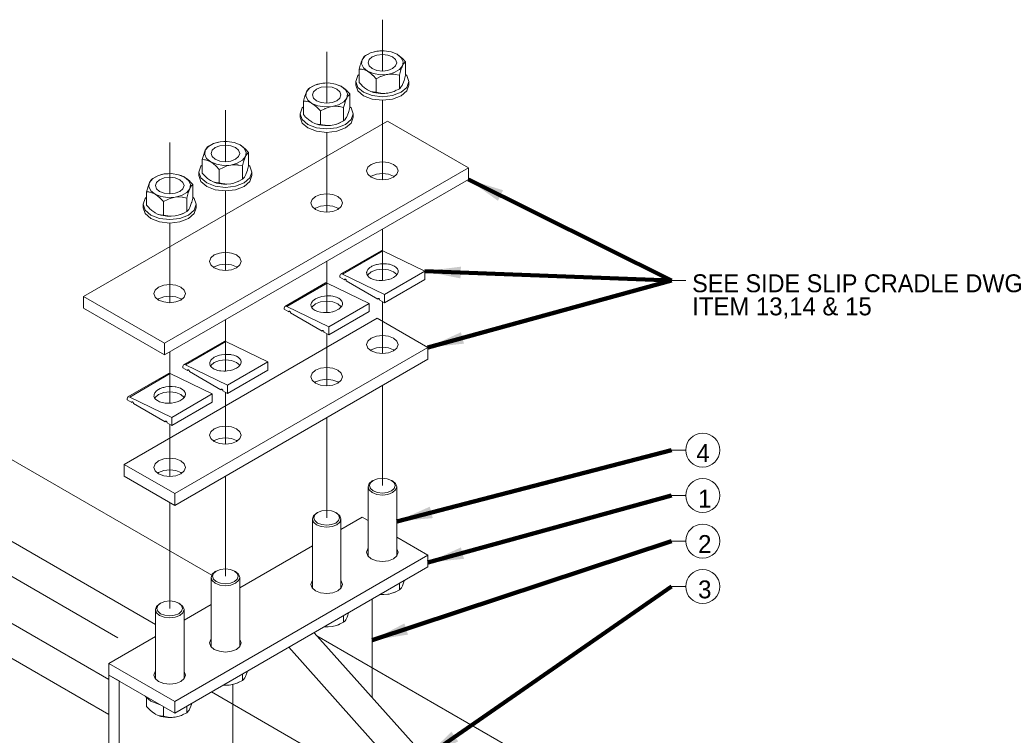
# Model space of a CAD drawing. Header units: millimetres. Extents: x -1413 to 6997, y -739331 to -733391.
# Tile 9 of 47: x 3378 to 4065, y -735399 to -734899. Entities that reach past the tile are written whole.
import ezdxf

# ---------------------------------------------------------------- set-up
doc = ezdxf.new("R2010")
doc.units = ezdxf.units.MM
doc.header["$MEASUREMENT"] = 0
doc.linetypes.add('DGN Style 4', pattern=[476.125756, 237.914182, -118.957091, 0.297393, -118.957091])
doc.linetypes.add('DGN Style 5', pattern=[208.174909, 89.217818, -118.957091])
doc.layers.add('ENG STEEL', color=5, linetype='Continuous', lineweight=0)
doc.layers.add('Side Slip Cradle Stbd', color=7, linetype='Continuous', lineweight=0)
doc.styles.add('Style-ENGINEERING', font='ENGINEERING.shx')
doc.styles.add('Style-ENGINEERING_0', font='ENGINEERING.shx')
doc.dimstyles.new('MetricMM', dxfattribs={"dimtxt": 3, "dimasz": 3, "dimexe": 1.5, "dimexo": 1.5, "dimgap": 1.5, "dimtad": 1, "dimdec": 0, "dimzin": 7, "dimtxsty": 'Style-ENGINEERING_0', "dimcen": 0.09, "dimclrd": 1, "dimclre": 1, "dimclrt": 7, "dimadec": 0, "dimazin": 3, "dimtfac": 1, "dimtdec": 0, "dimtofl": 0, "dimtmove": 0, "dimatfit": 3, "dimfxl": 1, "dimtzin": 7, "dimlwd": -1, "dimlwe": 0, "dimarcsym": 0})

# ---------------------------------------------------------------- blocks, each defined once
blk = doc.blocks.new('*U59')
at = {"color": 1, "linetype": 'DGN Style 4', "lineweight": 0}
for p, q in [((839.16, 1426.05), (839.16, 1461.91)), ((800.27, 1403.59), (800.27, 1439.46)), ((839.16, 1350.07), (839.16, 1405.63)), ((729.56, 1362.77), (729.56, 1398.63)), ((800.27, 1327.62), (800.27, 1383.17)), ((690.67, 1340.31), (690.67, 1376.18)), ((729.56, 1286.8), (729.56, 1342.35)), ((690.67, 1264.34), (690.67, 1319.89)), ((839.16, 1279.86), (839.16, 1315.6)), ((800.27, 1257.4), (800.27, 1293.15)), ((839.16, 1228.75), (839.16, 1265.08)), ((729.56, 1216.6), (729.56, 1252.32)), ((800.27, 1206.3), (800.27, 1242.63)), ((690.67, 1194.15), (690.67, 1229.87)), ((839.16, 1136.6), (839.16, 1206.53)), ((729.56, 1165.48), (729.56, 1201.8)), ((519.09, 1190.14), (720.1, 1074.09)), ((800.27, 1114.15), (800.27, 1184.07)), ((690.67, 1143.02), (690.67, 1179.35)), ((448.38, 1149.32), (666.8, 1023.21)), ((729.56, 1073.33), (729.56, 1143.25)), ((519.09, 1132.99), (680.67, 1039.7)), ((690.67, 1050.87), (690.67, 1124.88)), ((448.38, 1092.16), (648.24, 976.77)), ((519.09, 1075.83), (648.24, 1001.27)), ((793.33, 1031.81), (991.3, 917.51)), ((719.83, 992.59), (909.36, 883.17))]:
    blk.add_line(p, q, dxfattribs=at)
at = {"color": 7, "linetype": 'Continuous', "lineweight": 0}
for p, q in [((1041, 1279.86), (1051, 1279.86)), ((1041, 1161.41), (1051, 1161.41)), ((1041, 1129.66), (1051, 1129.66)), ((1041, 1097.91), (1051, 1097.91)), ((1041, 1066.15), (1051, 1066.15)), ((773.75, 1023.72), (791.43, 1033.93)), ((791.43, 1033.93), (876.64, 938.85)), ((858.96, 928.65), (773.75, 1023.72)), ((734.86, 997.82), (734.86, 880.83))]:
    blk.add_line(p, q, dxfattribs=at)
for centre in [(1062.85, 1161.41), (1062.85, 1129.66), (1062.85, 1097.91), (1062.85, 1066.15)]:
    blk.add_circle(centre, 11.85, dxfattribs=at)
at = {"layer": 'ENG STEEL', "color": 252, "linetype": 'Continuous', "lineweight": 0}
for p, q in [((827.3, 1436.83), (829.47, 1437.89)), ((835.4, 1439.92), (830.86, 1438.7)), ((835.4, 1439.92), (832.66, 1439.27)), ((835.4, 1439.92), (840.39, 1440.17)), ((845.32, 1439.41), (840.39, 1440.17)), ((825.13, 1433.99), (824.4, 1432.18)), ((825.13, 1433.99), (824.69, 1431.11)), ((825.13, 1433.99), (827.25, 1436.61)), ((826.5, 1436.15), (827.3, 1436.83)), ((853.18, 1429.65), (853.62, 1432.53)), ((853.18, 1429.65), (853.92, 1431.01)), ((853.26, 1434.73), (855.35, 1432.49)), ((855.35, 1432.49), (855.35, 1423.09)), ((822.96, 1427.48), (822.96, 1418.08)), ((824.49, 1427.39), (822.96, 1427.48)), ((842.92, 1423.72), (837.92, 1423.47)), ((842.92, 1423.72), (847.46, 1424.94)), ((845.66, 1423.92), (842.92, 1423.72)), ((848.4, 1429.61), (846.23, 1427.74)), ((852.91, 1429.03), (853.18, 1429.65)), ((856.25, 1422.84), (855.35, 1423.62)), ((796.51, 1417.46), (791.96, 1416.24)), ((796.51, 1417.46), (793.77, 1416.81)), ((796.51, 1417.46), (801.5, 1417.72)), ((806.43, 1416.96), (801.5, 1417.72)), ((832.61, 1422.98), (832.73, 1422.87)), ((834.82, 1420.64), (832.73, 1422.87)), ((834.82, 1420.64), (837.84, 1422.17)), ((834.82, 1420.64), (834.82, 1411.24)), ((851.01, 1413.75), (851.01, 1423.14)), ((854.55, 1420.36), (855.35, 1423.09)), ((786.24, 1411.54), (785.51, 1409.73)), ((786.24, 1411.54), (785.8, 1408.65)), ((786.24, 1411.54), (788.36, 1414.16)), ((787.6, 1413.7), (788.41, 1414.38)), ((788.41, 1414.38), (790.58, 1415.44)), ((814.29, 1407.2), (814.73, 1410.08)), ((814.37, 1412.28), (816.46, 1410.04)), ((816.46, 1410.04), (816.46, 1400.64)), ((828.69, 1412.95), (828.89, 1412.83)), ((828.89, 1412.83), (828.9, 1412.83)), ((828.9, 1412.83), (828.89, 1412.83)), ((832.73, 1411.41), (834.82, 1411.24)), ((832.99, 1411.17), (833, 1411.17)), ((838.03, 1410.6), (840.85, 1410.47)), ((847.46, 1411.88), (845.66, 1411.31)), ((847.46, 1411.88), (848.85, 1412.68)), ((848.03, 1412.28), (851.01, 1413.75)), ((848.03, 1412.28), (848.03, 1412.28)), ((851.01, 1413.75), (851.82, 1414.42)), ((784.07, 1405.03), (784.07, 1395.63)), ((785.6, 1404.94), (784.07, 1405.03)), ((809.51, 1407.16), (807.34, 1405.28)), ((814.02, 1406.58), (814.29, 1407.2)), ((814.29, 1407.2), (815.03, 1408.55)), ((846.24, 1406.44), (852.24, 1408.75)), ((793.72, 1400.53), (793.84, 1400.42)), ((795.93, 1398.18), (793.84, 1400.42)), ((795.93, 1398.18), (798.95, 1399.72)), ((795.93, 1398.18), (795.93, 1388.79)), ((804.03, 1401.27), (799.03, 1401.01)), ((804.03, 1401.27), (808.57, 1402.49)), ((806.76, 1401.47), (804.03, 1401.27)), ((812.12, 1391.29), (812.12, 1400.69)), ((815.66, 1397.91), (816.46, 1400.64)), ((817.36, 1400.39), (816.46, 1401.17)), ((789.8, 1390.5), (790, 1390.37)), ((790, 1390.37), (790, 1390.37)), ((790, 1390.37), (790, 1390.37)), ((793.84, 1388.96), (795.93, 1388.79)), ((808.57, 1389.43), (806.76, 1388.85)), ((808.57, 1389.43), (809.96, 1390.23)), ((809.14, 1389.82), (812.12, 1391.29)), ((809.14, 1389.82), (809.14, 1389.82)), ((812.12, 1391.29), (812.93, 1391.97)), ((794.1, 1388.71), (794.1, 1388.71)), ((799.14, 1388.15), (801.96, 1388.01)), ((807.35, 1383.98), (813.35, 1386.3)), ((721.25, 1375.42), (725.8, 1376.64)), ((725.8, 1376.64), (730.79, 1376.89)), ((725.8, 1376.64), (728.54, 1376.84)), ((715.09, 1367.83), (715.53, 1370.71)), ((715.53, 1370.71), (717.65, 1373.33)), ((715.53, 1370.71), (716.27, 1372.07)), ((720.37, 1374.91), (717.7, 1373.55)), ((743.54, 1371.56), (743.66, 1371.45)), ((743.58, 1366.37), (744.02, 1369.25)), ((743.66, 1371.45), (745.75, 1369.21)), ((745.75, 1369.21), (744.94, 1368.54)), ((745.75, 1369.21), (745.75, 1359.82)), ((714.17, 1367.01), (713.36, 1364.2)), ((713.36, 1364.2), (713.36, 1354.81)), ((714.89, 1364.11), (713.36, 1364.2)), ((714.22, 1367.19), (714.17, 1367.01)), ((715.56, 1363.96), (714.89, 1364.11)), ((716.41, 1364.98), (715.09, 1367.83)), ((733.38, 1363.21), (736.63, 1364.46)), ((743.58, 1366.37), (741.47, 1363.75)), ((742.85, 1364.57), (743.58, 1366.37)), ((686.91, 1354.18), (691.9, 1354.44)), ((714.89, 1353.13), (713.36, 1354.81)), ((723.13, 1359.6), (725.22, 1357.36)), ((725.22, 1357.36), (725.22, 1347.96)), ((733.31, 1360.44), (728.32, 1360.19)), ((733.31, 1360.44), (730.58, 1359.8)), ((734.33, 1360.57), (733.31, 1360.44)), ((741.41, 1350.47), (741.41, 1359.86)), ((744.89, 1356.82), (744.14, 1354.63)), ((676.2, 1345.37), (676.64, 1348.26)), ((676.64, 1348.26), (678.76, 1350.88)), ((676.64, 1348.26), (677.38, 1349.61)), ((681.48, 1352.45), (678.81, 1351.1)), ((682.36, 1352.96), (686.91, 1354.18)), ((686.91, 1354.18), (689.65, 1354.38)), ((704.65, 1349.11), (704.77, 1349)), ((704.77, 1349), (706.86, 1346.76)), ((722.48, 1345.61), (716.48, 1347.92)), ((721.08, 1348.7), (719.29, 1349.55)), ((719.29, 1349.55), (719.29, 1349.55)), ((728.21, 1347.42), (725.22, 1347.96)), ((738.75, 1349.11), (737.86, 1348.6)), ((741.41, 1350.47), (738.39, 1348.93)), ((738.4, 1348.93), (738.39, 1348.93)), ((742.21, 1351.18), (741.41, 1350.47)), ((742.21, 1351.18), (742.21, 1351.18)), ((746.65, 1348.94), (742.64, 1345.47)), ((675.28, 1344.56), (674.47, 1341.75)), ((674.47, 1341.75), (674.47, 1332.35)), ((676, 1341.66), (674.47, 1341.75)), ((675.33, 1344.74), (675.28, 1344.56)), ((676.67, 1341.5), (676, 1341.66)), ((677.52, 1342.53), (676.2, 1345.37)), ((694.49, 1340.75), (697.74, 1342)), ((704.69, 1343.92), (702.58, 1341.29)), ((703.96, 1342.11), (704.69, 1343.92)), ((704.69, 1343.92), (705.13, 1346.8)), ((706.86, 1346.76), (706.05, 1346.08)), ((706.86, 1346.76), (706.86, 1337.36)), ((728.33, 1347.13), (728.32, 1347.12)), ((733.31, 1347.38), (733.31, 1347.38)), ((684.24, 1337.14), (686.33, 1334.9)), ((686.33, 1334.9), (686.33, 1325.51)), ((694.42, 1337.99), (689.43, 1337.74)), ((694.42, 1337.99), (691.68, 1337.34)), ((695.44, 1338.12), (694.42, 1337.99)), ((702.52, 1328.01), (702.52, 1337.41)), ((706, 1334.37), (705.24, 1332.17)), ((676, 1330.68), (674.47, 1332.35)), ((682.19, 1326.24), (680.4, 1327.1)), ((680.4, 1327.1), (680.4, 1327.1)), ((702.52, 1328.01), (699.5, 1326.48)), ((703.32, 1328.73), (702.52, 1328.01)), ((703.32, 1328.73), (703.32, 1328.73)), ((683.59, 1323.16), (677.58, 1325.47)), ((689.31, 1324.96), (686.33, 1325.51)), ((689.44, 1324.67), (689.43, 1324.67)), ((694.42, 1324.93), (694.42, 1324.93)), ((699.86, 1326.66), (698.97, 1326.15)), ((698.97, 1326.15), (698.97, 1326.15)), ((699.51, 1326.48), (699.5, 1326.48)), ((707.76, 1326.49), (703.75, 1323.02)), ((847.47, 1134.62), (845.52, 1132.93)), ((849.16, 1135.79), (848.4, 1133.58)), ((808.58, 1112.16), (806.63, 1110.48)), ((810.27, 1113.33), (809.51, 1111.12)), ((723.19, 1077), (726.11, 1078.13)), ((739.56, 1072.51), (738.8, 1070.3)), ((851.01, 1063.82), (851.01, 1068.33)), ((854.55, 1070.37), (854.54, 1070.37)), ((842.92, 1060.74), (840.18, 1060.54)), ((844.98, 1061.19), (847.8, 1062.19)), ((848, 1062.29), (847.8, 1062.19)), ((851.81, 1064.54), (851.01, 1063.82)), ((694.11, 1055.67), (697.03, 1054.55)), ((700.67, 1050.06), (699.91, 1047.85)), ((812.12, 1041.37), (812.12, 1045.88)), ((815.65, 1047.91), (815.6, 1047.73)), ((815.65, 1047.91), (815.65, 1047.92)), ((804.03, 1038.28), (801.29, 1038.08)), ((806.09, 1038.73), (808.91, 1039.74)), ((809.11, 1039.84), (808.91, 1039.74)), ((814.29, 1044.21), (813.56, 1042.85)), ((741.41, 1005.05), (741.41, 1000.55)), ((728.24, 997.44), (728.23, 997.44)), ((741.41, 1000.55), (738.42, 999.08)), ((738.43, 999.08), (738.42, 999.08)), ((743.58, 1003.39), (743.31, 1002.83)), ((674.47, 988.85), (674.47, 982.43)), ((676.56, 980.19), (674.47, 982.43)), ((680.4, 977.18), (680.4, 977.18)), ((686.33, 982.34), (686.33, 975.59)), ((702.52, 978.09), (699.53, 976.62)), ((699.54, 976.62), (699.53, 976.62)), ((702.52, 982.6), (702.52, 978.09)), ((704.69, 980.93), (704.42, 980.38)), ((684.13, 975.83), (682.55, 976.19)), ((684.5, 975.51), (684.5, 975.51)), ((684.8, 975.68), (686.33, 975.59)), ((689.34, 974.99), (686.33, 975.59))]:
    blk.add_line(p, q, dxfattribs=at)
at = {"layer": 'ENG STEEL', "color": 252, "linetype": 'Continuous', "lineweight": 0, "flags": 128}
for points in [[(832.66, 1439.27), (830.86, 1438.7), (827.25, 1436.61), (826.5, 1436.15)], [(849.16, 1431.82), (848.4, 1434.03), (846.23, 1435.9), (842.99, 1437.15), (839.16, 1437.59), (835.33, 1437.15), (832.09, 1435.9), (829.92, 1434.03), (829.16, 1431.82)], [(840.39, 1440.17), (837.47, 1440.11), (836.42, 1440.04), (835.4, 1439.92)], [(853.26, 1434.73), (853.14, 1434.84), (851.22, 1436.53), (849.43, 1437.75), (849.22, 1437.86), (847.28, 1438.73), (845.32, 1439.41)], [(845.32, 1439.41), (849.43, 1437.75), (852.3, 1435.38), (853.62, 1432.53)], [(822.96, 1427.48), (823.77, 1430.21), (824.01, 1431.04), (824.4, 1432.18)], [(824.49, 1427.39), (825.16, 1427.24), (826.61, 1426.92), (828.69, 1426.01), (828.89, 1425.89), (826.01, 1428.26), (824.69, 1431.11)], [(826.5, 1436.16), (826.5, 1436.15), (826.44, 1436.11), (825.69, 1435.05), (825.41, 1434.54), (825.13, 1433.99)], [(829.16, 1431.82), (829.16, 1431.82), (829.92, 1429.61), (832.09, 1427.74), (835.33, 1426.49), (839.16, 1426.05), (842.99, 1426.49), (846.23, 1427.74)], [(848.4, 1429.61), (849.16, 1431.82), (849.16, 1431.82)], [(855.35, 1432.49), (854.55, 1431.77), (854.31, 1431.56), (853.92, 1431.01)], [(822.96, 1423.62), (822.07, 1422.84), (820.66, 1418.76), (820.66, 1416.31), (822.07, 1412.22), (826.08, 1408.75), (832.08, 1406.44), (839.16, 1405.63), (846.24, 1406.44)], [(832.61, 1422.98), (831, 1424.43), (828.89, 1425.89), (833, 1424.23), (837.92, 1423.47)], [(842.92, 1423.72), (841.9, 1423.53), (840.85, 1423.27), (838.03, 1422.27), (837.84, 1422.17)], [(852.91, 1429.03), (852.63, 1428.33), (851.87, 1426.13), (851.82, 1425.95), (851.01, 1423.14), (848.03, 1423.69), (847.13, 1423.85), (845.66, 1423.92)], [(853.18, 1429.65), (851.07, 1427.03), (847.46, 1424.94)], [(793.77, 1416.81), (791.96, 1416.24), (788.36, 1414.16), (787.6, 1413.7)], [(801.5, 1417.72), (798.58, 1417.65), (797.53, 1417.59), (796.51, 1417.46)], [(814.37, 1412.28), (814.25, 1412.38), (812.32, 1414.08), (810.53, 1415.29), (810.33, 1415.41), (808.39, 1416.28), (806.43, 1416.96)], [(806.43, 1416.96), (810.53, 1415.29), (813.41, 1412.92), (814.73, 1410.08)], [(820.66, 1418.76), (822.07, 1414.67), (826.08, 1411.2), (832.08, 1408.89), (839.16, 1408.07), (846.24, 1408.89), (852.24, 1411.2), (856.25, 1414.67), (857.66, 1418.76)], [(828.69, 1412.95), (826.61, 1414.44), (825.16, 1415.79), (824.49, 1416.41), (822.96, 1418.08)], [(854.55, 1420.36), (854.31, 1419.54), (853.92, 1418.39), (853.18, 1416.59), (852.91, 1416.03), (852.63, 1415.52), (851.87, 1414.46), (851.82, 1414.42)], [(852.24, 1408.75), (856.25, 1412.22), (857.66, 1416.31), (857.66, 1418.76), (856.25, 1422.84)], [(784.07, 1405.03), (784.87, 1407.76), (785.12, 1408.58), (785.51, 1409.73)], [(787.61, 1413.7), (787.6, 1413.7), (787.55, 1413.66), (786.8, 1412.6), (786.52, 1412.09), (786.24, 1411.54)], [(810.27, 1409.37), (809.51, 1411.58), (807.34, 1413.45), (804.09, 1414.7), (800.27, 1415.14), (796.44, 1414.7), (793.2, 1413.45), (791.03, 1411.58), (790.27, 1409.37)], [(816.46, 1410.04), (815.66, 1409.32), (815.42, 1409.1), (815.03, 1408.55)], [(845.66, 1411.31), (845.66, 1411.31), (842.92, 1410.66), (841.9, 1410.53), (840.85, 1410.47), (837.92, 1410.4), (833, 1411.17), (831, 1411.86), (828.89, 1412.83)], [(832.73, 1411.41), (832.61, 1411.45), (831, 1411.86)], [(837.93, 1410.4), (837.92, 1410.4), (835.57, 1410.77), (833.64, 1411.07), (833, 1411.17), (832.99, 1411.17)], [(838.03, 1410.6), (837.84, 1410.64), (834.82, 1411.24)], [(848.03, 1412.28), (847.13, 1411.83), (845.66, 1411.31)], [(848.85, 1412.68), (847.46, 1411.88), (847.46, 1411.88)], [(785.6, 1404.94), (786.27, 1404.79), (787.72, 1404.47), (789.8, 1403.55), (790, 1403.44), (787.12, 1405.81), (785.8, 1408.65)], [(793.72, 1400.53), (792.11, 1401.98), (790, 1403.44), (794.1, 1401.78), (799.03, 1401.01)], [(790.27, 1409.37), (790.27, 1409.37), (791.03, 1407.16), (793.2, 1405.28), (796.44, 1404.03), (800.27, 1403.59), (804.09, 1404.03), (807.34, 1405.28)], [(814.02, 1406.58), (813.74, 1405.88), (812.98, 1403.68), (812.93, 1403.5), (812.12, 1400.69), (809.14, 1401.23), (808.23, 1401.4), (806.76, 1401.47)], [(814.29, 1407.2), (812.18, 1404.57), (808.57, 1402.49)], [(809.51, 1407.16), (810.27, 1409.37), (810.27, 1409.37)], [(784.07, 1401.17), (783.18, 1400.39), (781.77, 1396.3), (781.77, 1393.85), (783.18, 1389.76), (787.19, 1386.3), (793.19, 1383.98), (800.27, 1383.17), (807.35, 1383.98)], [(781.77, 1396.3), (783.18, 1392.21), (787.19, 1388.75), (793.19, 1386.43), (800.27, 1385.62), (807.35, 1386.43), (813.35, 1388.75), (817.36, 1392.21), (818.77, 1396.3)], [(804.03, 1401.27), (803.01, 1401.08), (801.96, 1400.82), (799.14, 1399.82), (798.95, 1399.72)], [(815.66, 1397.91), (815.42, 1397.08), (815.03, 1395.94), (814.29, 1394.13), (814.02, 1393.58), (813.74, 1393.07), (812.98, 1392.01), (812.93, 1391.97)], [(813.35, 1386.3), (817.36, 1389.76), (818.77, 1393.85), (818.77, 1396.3), (817.36, 1400.39)], [(789.8, 1390.5), (787.72, 1391.98), (786.27, 1393.33), (785.6, 1393.96), (784.07, 1395.63)], [(806.76, 1388.85), (806.76, 1388.85), (804.03, 1388.2), (803.01, 1388.08), (801.96, 1388.01), (799.03, 1387.95), (794.1, 1388.71), (792.11, 1389.41), (790, 1390.37)], [(793.84, 1388.96), (793.72, 1388.99), (792.11, 1389.41)], [(799.14, 1388.15), (798.95, 1388.19), (795.93, 1388.79)], [(809.14, 1389.82), (808.23, 1389.38), (806.76, 1388.85)], [(809.96, 1390.23), (808.57, 1389.43), (808.57, 1389.42)], [(799.04, 1387.95), (799.03, 1387.95), (796.68, 1388.31), (794.75, 1388.61), (794.1, 1388.71), (794.1, 1388.71)], [(725.8, 1376.64), (724.78, 1376.45), (723.73, 1376.19), (721.25, 1375.42), (717.65, 1373.33), (716.9, 1372.83), (716.9, 1372.84)], [(730.8, 1376.89), (730.79, 1376.89), (728.54, 1376.84)], [(743.54, 1371.56), (741.93, 1373.01), (739.82, 1374.47), (739.62, 1374.58), (737.54, 1375.5), (735.72, 1376.13), (730.79, 1376.89), (730.8, 1376.89)], [(735.72, 1376.13), (739.82, 1374.47), (742.7, 1372.1), (744.02, 1369.25)], [(715.53, 1370.71), (715.26, 1370.09), (714.98, 1369.39), (714.22, 1367.19)], [(716.27, 1372.07), (716.66, 1372.62), (716.9, 1372.83), (717.7, 1373.55)], [(739.56, 1368.54), (738.8, 1370.75), (736.63, 1372.62), (733.38, 1373.87), (729.56, 1374.31), (725.73, 1373.87), (722.49, 1372.62), (720.32, 1370.75), (719.56, 1368.54)], [(719.56, 1368.54), (719.56, 1368.54), (720.32, 1366.33), (722.49, 1364.46), (725.73, 1363.21), (729.56, 1362.77), (733.38, 1363.21)], [(736.63, 1364.46), (738.8, 1366.33), (739.56, 1368.54), (739.56, 1368.54)], [(744.94, 1368.54), (744.89, 1368.49), (744.14, 1367.44), (743.85, 1366.93), (743.58, 1366.37)], [(716.41, 1364.98), (719.29, 1362.61), (719.09, 1362.73), (717.14, 1363.6), (715.56, 1363.96)], [(728.32, 1360.19), (723.39, 1360.95), (719.29, 1362.61), (721.08, 1361.4), (723.01, 1359.7), (723.13, 1359.6)], [(741.47, 1363.75), (737.86, 1361.66), (733.31, 1360.44)], [(742.85, 1364.57), (742.45, 1363.42), (742.21, 1362.6), (741.41, 1359.86), (738.39, 1360.46), (738.2, 1360.5), (735.38, 1360.64), (734.33, 1360.57)], [(691.9, 1354.44), (691.9, 1354.44), (689.65, 1354.38)], [(704.65, 1349.11), (703.04, 1350.55), (700.93, 1352.01), (700.73, 1352.13), (698.65, 1353.04), (696.83, 1353.68), (691.9, 1354.44), (691.9, 1354.44)], [(713.36, 1360.34), (712.47, 1359.56), (711.06, 1355.48), (711.06, 1353.03), (712.47, 1348.94), (716.48, 1345.47), (722.48, 1343.16), (729.56, 1342.35), (736.64, 1343.16), (742.64, 1345.47)], [(711.06, 1355.48), (712.47, 1351.39), (716.48, 1347.92)], [(722.48, 1345.61), (729.56, 1344.8), (736.64, 1345.61), (742.64, 1347.92), (746.65, 1351.39), (748.06, 1355.48)], [(730.58, 1359.8), (729.11, 1359.27), (728.21, 1358.83), (725.22, 1357.36)], [(744.14, 1354.63), (743.85, 1353.93), (743.58, 1353.31), (742.85, 1351.95), (742.45, 1351.4), (742.21, 1351.18), (742.21, 1351.18)], [(745.75, 1359.82), (744.94, 1357.01), (744.89, 1356.82)], [(746.65, 1348.94), (748.06, 1353.03), (748.06, 1355.48), (746.65, 1359.56), (745.75, 1360.34)], [(676.64, 1348.26), (676.37, 1347.64), (676.09, 1346.94), (675.33, 1344.74)], [(677.38, 1349.61), (677.77, 1350.16), (678.01, 1350.38), (678.81, 1351.1)], [(686.91, 1354.18), (685.89, 1354), (684.84, 1353.74), (682.36, 1352.96), (678.76, 1350.88), (678.01, 1350.38), (678.01, 1350.38)], [(700.67, 1346.09), (699.91, 1348.3), (697.74, 1350.17), (694.49, 1351.42), (690.67, 1351.86), (686.84, 1351.42), (683.6, 1350.17), (681.43, 1348.3), (680.67, 1346.09)], [(696.83, 1353.68), (700.93, 1352.01), (703.81, 1349.65), (705.13, 1346.8)], [(719.29, 1349.55), (719.09, 1349.67), (717.14, 1351.05), (715.56, 1352.51), (714.89, 1353.13)], [(737.86, 1348.6), (735.38, 1347.83), (734.33, 1347.57), (733.31, 1347.38), (730.58, 1347.18), (728.32, 1347.12), (723.39, 1347.89), (721.08, 1348.7)], [(725.22, 1347.96), (723.13, 1348.14), (723.01, 1348.17), (721.08, 1348.7)], [(723.39, 1347.89), (723.39, 1347.89), (724.04, 1347.79), (727.63, 1347.23), (728.32, 1347.12), (728.33, 1347.13)], [(738.39, 1348.93), (738.2, 1348.83), (735.38, 1347.83)], [(737.86, 1348.6), (737.86, 1348.6), (738.31, 1348.86), (738.75, 1349.11)], [(677.52, 1342.53), (680.4, 1340.16), (680.2, 1340.28), (678.25, 1341.14), (676.67, 1341.5)], [(680.67, 1346.09), (680.67, 1346.09), (681.43, 1343.88), (683.6, 1342), (686.84, 1340.75), (690.67, 1340.31), (694.49, 1340.75)], [(702.58, 1341.29), (698.97, 1339.21), (694.42, 1337.99)], [(703.96, 1342.11), (703.56, 1340.97), (703.32, 1340.14), (702.52, 1337.41), (699.5, 1338.01), (699.31, 1338.05), (696.49, 1338.18), (695.44, 1338.12)], [(697.74, 1342), (699.91, 1343.88), (700.67, 1346.09), (700.67, 1346.09)], [(706.05, 1346.08), (706, 1346.04), (705.24, 1344.98), (704.96, 1344.47), (704.69, 1343.92)], [(730.58, 1347.18), (729.11, 1347.25), (728.21, 1347.42)], [(674.47, 1337.89), (673.57, 1337.11), (672.17, 1333.02), (672.17, 1330.57), (673.57, 1326.49), (677.58, 1323.02), (683.59, 1320.71), (690.67, 1319.89), (697.75, 1320.71), (703.75, 1323.02)], [(689.43, 1337.74), (684.5, 1338.5), (680.4, 1340.16), (682.19, 1338.95), (684.12, 1337.25), (684.24, 1337.14)], [(691.68, 1337.34), (690.22, 1336.82), (689.31, 1336.37), (686.33, 1334.9)], [(706.86, 1337.36), (706.05, 1334.55), (706, 1334.37)], [(707.76, 1326.49), (709.17, 1330.57), (709.17, 1333.02), (707.76, 1337.11), (706.86, 1337.89)], [(672.17, 1333.02), (673.57, 1328.94), (677.58, 1325.47)], [(680.4, 1327.1), (680.2, 1327.22), (678.25, 1328.59), (676.67, 1330.06), (676, 1330.68)], [(683.59, 1323.16), (690.67, 1322.34), (697.75, 1323.16), (703.75, 1325.47), (707.76, 1328.94), (709.17, 1333.02)], [(705.24, 1332.17), (704.96, 1331.47), (704.69, 1330.85), (703.96, 1329.5), (703.56, 1328.95), (703.32, 1328.73), (703.32, 1328.73)], [(698.97, 1326.15), (696.49, 1325.37), (695.44, 1325.11), (694.42, 1324.93), (691.68, 1324.73), (689.43, 1324.67), (684.5, 1325.43), (682.19, 1326.24)], [(686.33, 1325.51), (684.24, 1325.68), (684.12, 1325.71), (682.19, 1326.24)], [(689.44, 1324.67), (689.43, 1324.67), (688.74, 1324.78), (685.15, 1325.33), (684.5, 1325.43), (684.5, 1325.43)], [(691.68, 1324.73), (690.22, 1324.8), (689.31, 1324.96)], [(699.5, 1326.48), (699.31, 1326.38), (696.49, 1325.37)], [(699.86, 1326.66), (699.41, 1326.4), (698.97, 1326.15)], [(845.52, 1140.28), (842.6, 1141.4), (839.16, 1141.8), (835.71, 1141.4), (832.79, 1140.28), (832.09, 1139.87), (829.92, 1138), (829.16, 1135.79), (829.16, 1087.49)], [(829.16, 1135.79), (829.92, 1133.58), (832.09, 1131.7), (835.33, 1130.45), (839.16, 1130.01), (842.99, 1130.45), (846.23, 1131.7), (848.4, 1133.58)], [(832.79, 1140.28), (830.84, 1138.59), (830.16, 1136.6), (830.84, 1134.62), (832.79, 1132.93), (835.71, 1131.8), (839.16, 1131.41), (842.6, 1131.8), (845.52, 1132.93)], [(849.16, 1087.49), (849.16, 1135.79), (848.4, 1138), (846.23, 1139.87), (845.52, 1140.28)], [(847.47, 1134.62), (848.16, 1136.6), (847.47, 1138.59), (845.52, 1140.28)], [(806.63, 1117.82), (803.71, 1118.95), (800.27, 1119.35), (796.82, 1118.95), (793.9, 1117.82), (793.2, 1117.42), (791.03, 1115.54), (790.27, 1113.33), (790.27, 1065.04)], [(793.9, 1117.82), (791.95, 1116.14), (791.27, 1114.15), (791.95, 1112.16), (793.9, 1110.48), (796.82, 1109.35), (800.27, 1108.95), (803.71, 1109.35), (806.63, 1110.48)], [(810.27, 1065.04), (810.27, 1113.33), (809.51, 1115.54), (807.34, 1117.42), (806.63, 1117.82)], [(808.58, 1112.16), (809.27, 1114.15), (808.58, 1116.14), (806.63, 1117.82)], [(790.27, 1113.33), (791.03, 1111.12), (793.2, 1109.25), (796.44, 1108), (800.27, 1107.56), (804.09, 1108), (807.34, 1109.25), (809.51, 1111.12)], [(723.19, 1077), (722.49, 1076.59), (720.32, 1074.72), (719.56, 1072.51), (719.56, 1024.21)], [(723.19, 1077), (721.24, 1075.31), (720.56, 1073.33), (721.24, 1071.34), (723.19, 1069.65), (726.11, 1068.52), (729.56, 1068.13), (733, 1068.52), (735.92, 1069.65), (737.87, 1071.34), (738.56, 1073.33), (737.87, 1075.31), (735.92, 1077)], [(739.56, 1024.21), (739.56, 1072.51), (738.8, 1074.72), (736.63, 1076.59), (735.92, 1077), (733, 1078.13), (729.56, 1078.52), (726.11, 1078.13)], [(719.56, 1072.51), (720.32, 1070.3), (722.49, 1068.43), (725.73, 1067.17), (729.56, 1066.74), (733.38, 1067.17), (736.63, 1068.43), (738.8, 1070.3)], [(851.81, 1064.54), (851.81, 1064.54), (852.06, 1064.76), (852.45, 1065.31), (853.18, 1066.66), (853.46, 1067.28), (853.74, 1067.99), (854.49, 1070.18), (854.54, 1070.37)], [(837.53, 1060.54), (837.92, 1060.48), (837.55, 1060.56)], [(840.18, 1060.54), (837.92, 1060.48), (837.87, 1060.49)], [(837.9, 1060.76), (838.71, 1060.61), (840.18, 1060.54)], [(842.92, 1060.74), (843.93, 1060.93), (844.98, 1061.19), (847.46, 1061.96), (848.35, 1062.47)], [(848, 1062.29), (848, 1062.29), (851.01, 1063.82)], [(694.11, 1055.67), (690.67, 1056.07), (687.22, 1055.67), (684.3, 1054.55), (683.6, 1054.14), (681.43, 1052.26), (680.67, 1050.06), (680.67, 1001.76)], [(684.3, 1054.55), (682.35, 1052.86), (681.67, 1050.87), (682.35, 1048.88), (684.3, 1047.2), (687.22, 1046.07), (690.67, 1045.68), (694.11, 1046.07), (697.03, 1047.2), (698.98, 1048.88), (699.67, 1050.87), (698.98, 1052.86), (697.03, 1054.55)], [(700.67, 1001.76), (700.67, 1050.06), (699.91, 1052.26), (697.74, 1054.14), (697.03, 1054.55)], [(680.67, 1050.06), (681.43, 1047.85), (683.6, 1045.97), (686.84, 1044.72), (690.67, 1044.28), (694.49, 1044.72), (697.74, 1045.97), (699.91, 1047.85)], [(814.29, 1044.21), (814.56, 1044.83), (814.85, 1045.53), (815.6, 1047.73)], [(799.01, 1038.3), (799.82, 1038.16), (801.29, 1038.08)], [(804.03, 1038.28), (805.04, 1038.47), (806.09, 1038.73), (808.57, 1039.5), (809.46, 1040.02)], [(809.11, 1039.84), (809.11, 1039.84), (812.12, 1041.37), (812.92, 1042.09), (813.16, 1042.3), (813.56, 1042.85)], [(798.64, 1038.09), (799.03, 1038.03), (798.66, 1038.1)], [(801.29, 1038.08), (799.03, 1038.03), (798.98, 1038.04)], [(743.58, 1003.39), (744.32, 1005.19), (744.71, 1006.34), (744.93, 1007.08)], [(727.93, 997.27), (728.32, 997.2), (728.28, 997.21)], [(727.95, 997.28), (728.32, 997.2), (731.25, 997.27), (732.3, 997.33), (733.31, 997.46), (736.05, 998.11), (736.05, 998.11)], [(728.24, 997.44), (728.43, 997.4), (731.25, 997.27)], [(736.05, 998.11), (737.86, 998.68), (739.25, 999.48)], [(736.05, 998.11), (737.52, 998.63), (738.42, 999.08)], [(741.41, 1000.55), (742.22, 1001.22), (742.22, 1001.22)], [(742.22, 1001.22), (742.22, 1001.22), (742.27, 1001.27), (743.03, 1002.32), (743.31, 1002.83)], [(673.54, 989.72), (673.57, 989.63), (677.58, 986.16), (683.59, 983.85), (683.75, 983.83)], [(704.69, 980.93), (705.42, 982.74), (705.82, 983.89), (706.04, 984.63)], [(676.56, 980.19), (676.68, 980.09), (678.61, 978.39), (680.4, 977.18), (680.6, 977.06), (682.55, 976.19), (684.5, 975.51), (689.43, 974.75), (689.39, 974.76)], [(697.16, 975.65), (698.97, 976.23), (700.36, 977.03)], [(697.16, 975.65), (698.63, 976.18), (699.53, 976.62)], [(702.52, 978.09), (703.33, 978.77), (703.33, 978.77)], [(703.33, 978.77), (703.33, 978.77), (703.38, 978.81), (704.14, 979.87), (704.42, 980.38)], [(684.14, 975.83), (684.13, 975.83), (684.8, 975.68), (689.43, 974.75), (692.36, 974.81), (693.41, 974.88), (694.42, 975.01), (697.16, 975.65), (697.16, 975.65)], [(689.34, 974.99), (689.54, 974.95), (692.36, 974.81)]]:
    blk.add_lwpolyline(points, dxfattribs=at)
at = {"layer": 'Side Slip Cradle Stbd', "color": 3, "linetype": 'Continuous', "lineweight": 0}
for p, q in [((842.69, 1391.13), (630.56, 1268.65)), ((899.26, 1358.47), (842.69, 1391.13)), ((834.95, 1362.29), (839.16, 1362.78)), ((687.13, 1235.99), (899.26, 1358.47)), ((899.26, 1350.3), (899.26, 1358.47)), ((899.26, 1350.3), (687.13, 1227.83)), ((810.43, 1336.4), (808.05, 1338.46)), ((811.27, 1333.97), (810.43, 1336.4)), ((808.05, 1330.3), (808.52, 1329.89)), ((739.72, 1290.72), (737.34, 1288.66)), ((698.44, 1275.18), (700.83, 1273.12)), ((700.83, 1273.12), (701.67, 1270.69)), ((630.56, 1268.65), (687.13, 1235.99)), ((630.56, 1260.49), (630.56, 1268.65)), ((687.13, 1227.83), (630.56, 1260.49)), ((658.85, 1151.41), (835.62, 1253.48)), ((835.62, 1253.48), (870.98, 1233.06)), ((687.13, 1227.83), (687.13, 1235.99)), ((870.98, 1233.06), (694.2, 1131)), ((870.98, 1233.06), (870.98, 1224.9)), ((694.2, 1122.84), (870.98, 1224.9)), ((843.37, 1229.24), (846.94, 1230.61)), ((790.11, 1215.08), (789.27, 1212.65)), ((725.35, 1165.96), (721.78, 1167.34)), ((694.2, 1131), (658.85, 1151.41)), ((658.85, 1151.41), (658.85, 1143.25)), ((658.85, 1143.25), (694.2, 1122.84)), ((682.89, 1144.88), (686.46, 1143.5)), ((694.2, 1122.84), (694.2, 1131)), ((825.02, 1114.56), (810.27, 1106.04)), ((829.16, 1112.17), (825.02, 1114.56)), ((870.98, 1088.02), (849.16, 1100.62)), ((790.27, 1094.5), (739.56, 1065.22)), ((694.2, 985.96), (870.98, 1088.02)), ((850.16, 1090.06), (849.32, 1087.63)), ((870.98, 1079.86), (870.98, 1088.02)), ((870.98, 1079.86), (694.2, 977.8)), ((810.43, 1070.04), (810.27, 1070.18)), ((811.27, 1067.61), (810.43, 1070.04)), ((719.56, 1053.67), (700.67, 1042.76)), ((832.09, 1042.09), (832.09, 1057.4)), ((832.09, 988.57), (832.09, 1042.09)), ((680.67, 1031.22), (648.24, 1012.5)), ((648.24, 1012.5), (694.2, 985.96)), ((648.24, 1004.33), (648.24, 1012.5)), ((655.31, 1000.25), (648.24, 1004.33)), ((648.24, 993), (648.24, 1004.33)), ((694.2, 977.8), (648.24, 1004.33)), ((694.88, 998.46), (690.67, 997.98)), ((734.86, 991.49), (734.86, 990.86)), ((734.86, 990.86), (734.86, 985.96)), ((694.2, 985.96), (694.2, 977.8)), ((734.86, 985.96), (734.86, 981.06)), ((734.86, 981.06), (734.86, 980.42))]:
    blk.add_line(p, q, dxfattribs=at)
at = {"layer": 'Side Slip Cradle Stbd', "color": 30, "linetype": 'Continuous', "lineweight": 0}
for p, q in [((811.28, 1284.2), (839.57, 1300.53)), ((838.86, 1300.71), (839.57, 1300.53)), ((839.57, 1300.53), (868.86, 1286.31)), ((840.57, 1269.98), (868.86, 1286.31)), ((868.86, 1286.31), (868.86, 1280.59)), ((809.46, 1282.23), (809.46, 1282.97)), ((812.71, 1280.35), (809.46, 1282.23)), ((809.99, 1284.22), (810.57, 1284.38)), ((811.28, 1284.2), (810.57, 1284.38)), ((840.57, 1269.98), (811.28, 1284.2)), ((812.71, 1280.35), (813.35, 1280.71)), ((812.76, 1280.6), (812.71, 1280.35)), ((812.76, 1280.6), (812.9, 1280.76)), ((813.99, 1279.61), (836.05, 1266.88)), ((840.57, 1264.26), (868.86, 1280.59)), ((848.8, 1283.32), (847.55, 1282.3)), ((772.39, 1261.74), (800.68, 1278.07)), ((799.97, 1278.26), (800.68, 1278.07)), ((800.68, 1278.07), (829.97, 1263.85)), ((836.05, 1266.88), (836.68, 1267.24)), ((836.05, 1266.88), (836.1, 1267.13)), ((836.23, 1267.29), (836.1, 1267.13)), ((837.32, 1266.14), (840.57, 1264.26)), ((840.57, 1264.26), (840.57, 1269.98)), ((770.57, 1259.77), (770.57, 1260.52)), ((773.82, 1257.89), (770.57, 1259.77)), ((771.09, 1261.77), (771.68, 1261.93)), ((772.39, 1261.74), (771.68, 1261.93)), ((801.68, 1247.52), (772.39, 1261.74)), ((773.82, 1257.89), (774.46, 1258.26)), ((773.87, 1258.15), (774.01, 1258.31)), ((801.68, 1247.52), (829.97, 1263.85)), ((809.9, 1260.87), (808.66, 1259.85)), ((829.97, 1263.85), (829.97, 1258.14)), ((773.87, 1258.15), (773.82, 1257.89)), ((775.09, 1257.16), (797.16, 1244.42)), ((801.68, 1241.81), (829.97, 1258.14)), ((797.16, 1244.42), (797.79, 1244.79)), ((797.16, 1244.42), (797.2, 1244.67)), ((797.34, 1244.83), (797.2, 1244.67)), ((801.68, 1241.81), (801.68, 1247.52)), ((798.43, 1243.69), (801.68, 1241.81)), ((729.97, 1237.25), (701.68, 1220.92)), ((729.97, 1237.25), (729.26, 1237.44)), ((759.26, 1223.03), (729.97, 1237.25)), ((699.86, 1219.69), (699.86, 1218.95)), ((699.86, 1218.95), (703.11, 1217.07)), ((700.38, 1220.94), (700.97, 1221.11)), ((700.97, 1221.11), (701.68, 1220.92)), ((701.68, 1220.92), (730.97, 1206.7)), ((703.75, 1217.44), (703.11, 1217.07)), ((704.2, 1216.96), (704.34, 1216.64)), ((759.26, 1223.03), (730.97, 1206.7)), ((759.26, 1217.31), (730.97, 1200.98)), ((734.86, 1217.54), (736.66, 1218.28)), ((759.26, 1217.31), (759.26, 1223.03)), ((691.07, 1214.8), (662.79, 1198.47)), ((691.07, 1214.8), (690.37, 1214.98)), ((720.36, 1200.58), (691.07, 1214.8)), ((704.34, 1216.64), (704.38, 1216.33)), ((726.45, 1203.6), (704.38, 1216.33)), ((727.08, 1203.96), (726.45, 1203.6)), ((726.49, 1203.85), (726.45, 1203.6)), ((726.63, 1204.01), (726.49, 1203.85)), ((730.97, 1206.7), (730.97, 1200.98)), ((660.97, 1197.24), (660.97, 1196.49)), ((660.97, 1196.49), (664.22, 1194.62)), ((661.49, 1198.49), (662.08, 1198.65)), ((662.08, 1198.65), (662.79, 1198.47)), ((662.79, 1198.47), (692.08, 1184.25)), ((720.36, 1200.58), (692.08, 1184.25)), ((720.36, 1194.86), (720.36, 1200.58)), ((730.97, 1200.98), (727.72, 1202.86)), ((664.86, 1194.98), (664.22, 1194.62)), ((665.31, 1194.51), (665.44, 1194.19)), ((665.44, 1194.19), (665.49, 1193.88)), ((687.55, 1181.14), (665.49, 1193.88)), ((720.36, 1194.86), (692.08, 1178.53)), ((695.97, 1195.09), (697.77, 1195.83)), ((692.08, 1184.25), (692.08, 1178.53)), ((688.19, 1181.51), (687.55, 1181.14)), ((687.6, 1181.4), (687.55, 1181.14)), ((687.74, 1181.55), (687.6, 1181.4)), ((692.08, 1178.53), (688.83, 1180.41))]:
    blk.add_line(p, q, dxfattribs=at)
at = {"layer": 'Side Slip Cradle Stbd', "color": 3, "linetype": 'Continuous', "lineweight": 0, "flags": 128}
for points in [[(828.16, 1356.43), (829, 1358.86), (831.38, 1360.92), (834.95, 1362.29)], [(839.16, 1362.78), (843.37, 1362.29), (846.94, 1360.92), (849.32, 1358.86), (850.16, 1356.43)], [(828.16, 1356.42), (828.16, 1356.43), (829, 1353.99), (831.38, 1351.93), (834.95, 1350.56), (839.16, 1350.07), (843.37, 1350.56), (846.94, 1351.93), (849.32, 1353.99), (850.16, 1356.43), (850.16, 1356.42)], [(847.41, 1352.34), (846.94, 1352.75), (843.37, 1354.13), (839.16, 1354.61), (834.95, 1354.13), (831.38, 1352.75), (830.91, 1352.34)], [(808.05, 1338.46), (804.48, 1339.84), (800.27, 1340.32), (796.06, 1339.84), (792.49, 1338.46), (790.11, 1336.4), (789.27, 1333.97)], [(811.27, 1333.97), (811.27, 1333.97), (810.43, 1331.54), (808.05, 1329.48), (804.48, 1328.1), (800.27, 1327.62), (796.06, 1328.1), (792.49, 1329.48), (790.11, 1331.54), (789.27, 1333.97), (789.27, 1333.97)], [(792.02, 1329.89), (792.49, 1330.3), (796.06, 1331.67), (800.27, 1332.16), (804.48, 1331.67), (808.05, 1330.3)], [(718.56, 1293.15), (719.39, 1295.58), (721.78, 1297.64), (725.35, 1299.01), (729.56, 1299.5), (733.77, 1299.01), (737.34, 1297.64), (739.72, 1295.58), (740.56, 1293.15)], [(718.56, 1293.15), (718.56, 1293.15), (719.39, 1290.72), (721.78, 1288.66), (725.35, 1287.28), (729.56, 1286.8), (733.77, 1287.28), (737.34, 1288.66)], [(739.72, 1290.72), (740.56, 1293.15), (740.56, 1293.15)], [(737.81, 1289.06), (737.34, 1289.47), (733.77, 1290.85), (729.56, 1291.33), (725.35, 1290.85), (721.78, 1289.47), (721.31, 1289.06)], [(679.67, 1270.69), (680.5, 1273.12), (682.89, 1275.18), (686.46, 1276.56), (690.67, 1277.04), (694.88, 1276.56), (698.44, 1275.18)], [(679.67, 1270.69), (679.67, 1270.69), (680.5, 1268.26), (682.89, 1266.2), (686.46, 1264.83), (690.67, 1264.34), (694.88, 1264.83), (698.44, 1266.2), (700.83, 1268.26), (701.67, 1270.69), (701.67, 1270.69)], [(698.92, 1266.61), (698.44, 1267.02), (694.88, 1268.4), (690.67, 1268.88), (686.46, 1268.4), (682.89, 1267.02), (682.42, 1266.61)], [(828.16, 1235.1), (829, 1237.53), (831.38, 1239.6), (834.95, 1240.97), (839.16, 1241.46), (843.37, 1240.97), (846.94, 1239.6), (849.32, 1237.53), (850.16, 1235.1)], [(828.16, 1235.1), (828.16, 1235.1), (829, 1232.67), (831.38, 1230.61), (834.95, 1229.24), (839.16, 1228.75), (843.37, 1229.24)], [(847.41, 1231.02), (846.94, 1231.43), (843.37, 1232.81), (839.16, 1233.29), (834.95, 1232.81), (831.38, 1231.43), (830.91, 1231.02)], [(846.94, 1230.61), (849.32, 1232.67), (850.16, 1235.1), (850.16, 1235.1)], [(790.11, 1215.08), (792.49, 1217.14), (796.06, 1218.52), (800.27, 1219), (804.48, 1218.52), (808.05, 1217.14), (810.43, 1215.08), (811.27, 1212.65)], [(789.27, 1212.65), (789.27, 1212.65), (790.11, 1210.22), (792.49, 1208.16), (796.06, 1206.78), (800.27, 1206.3), (804.48, 1206.78), (808.05, 1208.16), (810.43, 1210.22), (811.27, 1212.65), (811.27, 1212.65)], [(808.52, 1208.57), (808.05, 1208.98), (804.48, 1210.35), (800.27, 1210.84), (796.06, 1210.35), (792.49, 1208.98), (792.02, 1208.57)], [(740.56, 1171.83), (739.72, 1174.26), (737.34, 1176.32), (733.77, 1177.69), (729.56, 1178.18), (725.35, 1177.69), (721.78, 1176.32), (719.39, 1174.26), (718.56, 1171.83)], [(718.56, 1171.83), (718.56, 1171.83), (719.39, 1169.4), (721.78, 1167.34)], [(737.81, 1167.74), (737.34, 1168.15), (733.77, 1169.53), (729.56, 1170.01), (725.35, 1169.53), (721.78, 1168.15), (721.31, 1167.74)], [(725.35, 1165.96), (729.56, 1165.48), (733.77, 1165.96), (737.34, 1167.34), (739.72, 1169.4), (740.56, 1171.83), (740.56, 1171.83)], [(679.67, 1149.37), (680.5, 1151.8), (682.89, 1153.86), (686.46, 1155.24), (690.67, 1155.72), (694.88, 1155.24), (698.44, 1153.86), (700.83, 1151.8), (701.67, 1149.37)], [(679.67, 1149.37), (679.67, 1149.37), (680.5, 1146.94), (682.89, 1144.88)], [(686.46, 1143.5), (690.67, 1143.02), (694.88, 1143.5), (698.44, 1144.88), (700.83, 1146.94), (701.67, 1149.37), (701.67, 1149.37)], [(698.92, 1145.29), (698.44, 1145.7), (694.88, 1147.07), (690.67, 1147.56), (686.46, 1147.07), (682.89, 1145.7), (682.42, 1145.29)], [(828.16, 1090.06), (829, 1092.49), (829.16, 1092.63)], [(828.16, 1090.06), (828.16, 1090.06), (829, 1087.63), (831.38, 1085.57), (834.95, 1084.2), (839.16, 1083.71), (843.37, 1084.2), (846.94, 1085.57), (849.32, 1087.63)], [(849.16, 1092.63), (849.32, 1092.49), (850.16, 1090.06)], [(790.27, 1070.18), (790.11, 1070.04), (789.27, 1067.61)], [(811.27, 1067.61), (811.27, 1067.61), (810.43, 1065.18), (808.05, 1063.12), (804.48, 1061.74), (800.27, 1061.26), (796.06, 1061.74), (792.49, 1063.12), (790.11, 1065.18), (789.27, 1067.61), (789.27, 1067.61)], [(718.56, 1026.78), (719.39, 1029.22), (719.56, 1029.36)], [(718.56, 1026.78), (718.56, 1026.78), (719.39, 1024.35), (721.78, 1022.29), (725.35, 1020.92), (729.56, 1020.43), (733.77, 1020.92), (737.34, 1022.29), (739.72, 1024.35), (740.56, 1026.78), (740.56, 1026.78)], [(739.56, 1029.36), (739.72, 1029.22), (740.56, 1026.78)], [(679.67, 1004.33), (680.5, 1006.76), (680.67, 1006.9)], [(679.67, 1004.33), (679.67, 1004.33), (680.5, 1001.9), (682.89, 999.84), (686.46, 998.46), (690.67, 997.98)], [(694.88, 998.46), (698.44, 999.84), (700.83, 1001.9), (701.67, 1004.33), (701.67, 1004.33)], [(700.67, 1006.9), (700.83, 1006.76), (701.67, 1004.33)], [(655.31, 1000.25), (655.31, 1000.25), (655.31, 940.03), (655.31, 882.87), (655.31, 833.98)], [(734.86, 997.82), (734.86, 996), (734.86, 995.12), (734.86, 993.85), (734.86, 992.54), (734.86, 991.49)], [(648.24, 826.74), (648.24, 886.96), (648.24, 944.11), (648.24, 993)], [(734.86, 980.42), (734.86, 979.38), (734.86, 978.07)], [(734.86, 978.07), (734.86, 938.85), (734.86, 937.96), (734.86, 936.69), (734.86, 935.38), (734.86, 934.34), (734.86, 933.7)]]:
    blk.add_lwpolyline(points, dxfattribs=at)
at = {"layer": 'Side Slip Cradle Stbd', "color": 30, "linetype": 'Continuous', "lineweight": 0, "flags": 128}
for points in [[(838.86, 1300.71), (838.27, 1300.55), (809.99, 1284.22), (809.6, 1283.73), (809.46, 1282.97)], [(850.11, 1286.76), (849.68, 1287.89), (849.27, 1288.39), (848.83, 1288.93), (847.59, 1289.84), (846.9, 1290.16), (846.01, 1290.58), (844.16, 1291.13), (843.35, 1291.26), (842.11, 1291.46), (839.94, 1291.56), (839.16, 1291.51), (837.75, 1291.43), (835.61, 1291.07), (834.97, 1290.88), (833.62, 1290.49), (831.85, 1289.73), (831.41, 1289.46), (830.36, 1288.8), (829.23, 1287.75), (829.04, 1287.46), (828.49, 1286.62), (828.17, 1285.46)], [(849.25, 1283.9), (846.94, 1285.9), (843.37, 1287.28), (839.16, 1287.76), (834.95, 1287.28), (831.38, 1285.9), (829, 1283.84), (828.8, 1283.27)], [(848.8, 1283.32), (849.27, 1283.93), (849.66, 1284.43), (850.1, 1285.59), (850.1, 1286.2), (850.11, 1286.76), (850.11, 1286.75)], [(813.99, 1279.61), (813.94, 1279.92), (813.8, 1280.24), (813.59, 1280.52), (813.35, 1280.71), (813.11, 1280.8), (812.9, 1280.76), (812.9, 1280.76)], [(828.17, 1285.45), (828.17, 1285.46), (828.2, 1285.19), (828.29, 1284.3), (828.84, 1283.19), (829.03, 1283), (829.81, 1282.18), (831.16, 1281.32), (831.4, 1281.22), (832.82, 1280.63), (834.74, 1280.14), (834.96, 1280.11), (836.83, 1279.88), (839.02, 1279.84), (839.16, 1279.86), (841.2, 1280.05), (843.31, 1280.47), (843.37, 1280.49), (845.24, 1281.1), (846.94, 1281.92), (847.55, 1282.3)], [(799.97, 1278.26), (799.38, 1278.1), (771.09, 1261.77), (770.71, 1261.27), (770.57, 1260.52)], [(811.22, 1264.31), (810.79, 1265.43), (810.38, 1265.93), (809.94, 1266.47), (808.7, 1267.38), (808.01, 1267.71), (807.12, 1268.13), (805.27, 1268.68), (804.46, 1268.81), (803.22, 1269.01), (801.05, 1269.11), (800.27, 1269.06), (798.86, 1268.97), (796.72, 1268.61), (796.08, 1268.43), (794.73, 1268.04), (792.96, 1267.27), (792.52, 1267), (791.47, 1266.35), (790.34, 1265.3), (790.14, 1265.01), (789.6, 1264.17), (789.28, 1263)], [(810.36, 1261.45), (808.05, 1263.45), (804.48, 1264.82), (800.27, 1265.31), (796.06, 1264.82), (792.49, 1263.45), (790.11, 1261.39), (789.91, 1260.82)], [(836.23, 1267.29), (836.23, 1267.29), (836.44, 1267.33), (836.68, 1267.24), (836.93, 1267.05), (837.13, 1266.77), (837.27, 1266.45), (837.32, 1266.14)], [(775.09, 1257.16), (775.05, 1257.47), (774.91, 1257.79), (774.7, 1258.06), (774.46, 1258.26), (774.21, 1258.35), (774.01, 1258.31), (774.01, 1258.31)], [(789.28, 1263), (789.28, 1263), (789.31, 1262.74), (789.4, 1261.84), (789.95, 1260.74), (790.14, 1260.55), (790.92, 1259.73), (792.27, 1258.86), (792.51, 1258.76), (793.93, 1258.17), (795.85, 1257.69), (796.06, 1257.66), (797.94, 1257.42), (800.12, 1257.39), (800.27, 1257.4), (802.31, 1257.59), (804.41, 1258.02), (804.47, 1258.04), (806.35, 1258.65), (808.05, 1259.47), (808.66, 1259.85)], [(809.9, 1260.87), (810.38, 1261.48), (810.76, 1261.98), (811.21, 1263.14), (811.21, 1263.74), (811.22, 1264.31), (811.22, 1264.3)], [(797.34, 1244.83), (797.34, 1244.83), (797.55, 1244.87), (797.79, 1244.79), (798.04, 1244.59), (798.24, 1244.31), (798.38, 1244), (798.43, 1243.69)], [(729.26, 1237.44), (728.67, 1237.27), (700.38, 1220.94), (699.99, 1220.45), (699.86, 1219.69)], [(740.56, 1223), (740.31, 1224.15), (739.7, 1225.12), (739.63, 1225.23), (738.55, 1226.2), (737.31, 1226.9), (737.1, 1227.02), (735.36, 1227.65), (733.75, 1227.99), (733.38, 1228.07), (731.25, 1228.27), (729.55, 1228.24), (729.06, 1228.23), (726.89, 1227.96), (725.36, 1227.6), (724.82, 1227.48), (722.95, 1226.79), (721.81, 1226.18), (721.34, 1225.93), (720.05, 1224.92), (719.44, 1224.18), (719.14, 1223.82), (718.65, 1222.66), (718.61, 1221.91), (718.59, 1221.5)], [(739.67, 1220.6), (737.34, 1222.62), (733.77, 1224), (729.56, 1224.48), (725.35, 1224), (721.78, 1222.62), (719.39, 1220.56), (719.21, 1220.03)], [(703.11, 1217.07), (703.16, 1217.32), (703.3, 1217.48)], [(703.3, 1217.48), (703.3, 1217.48), (703.5, 1217.52), (703.75, 1217.44), (703.99, 1217.24), (704.2, 1216.96)], [(718.59, 1221.5), (718.59, 1221.5), (718.96, 1220.36), (719.44, 1219.73), (719.76, 1219.31), (720.95, 1218.38), (721.82, 1217.95), (722.49, 1217.61), (724.31, 1217.04), (725.37, 1216.85), (726.34, 1216.68), (728.5, 1216.55), (729.56, 1216.6), (730.7, 1216.65), (732.84, 1216.99), (733.75, 1217.23), (734.86, 1217.54)], [(736.66, 1218.28), (737.34, 1218.64), (738.72, 1219.6), (739.71, 1220.65), (739.75, 1220.68), (740.37, 1221.83), (740.54, 1222.92), (740.56, 1223), (740.56, 1223)], [(690.37, 1214.98), (689.78, 1214.82), (661.49, 1198.49), (661.1, 1197.99), (660.97, 1197.24)], [(701.67, 1200.54), (701.42, 1201.69), (700.81, 1202.66), (700.74, 1202.77), (699.66, 1203.74), (698.42, 1204.44), (698.21, 1204.56), (696.47, 1205.2), (694.86, 1205.54), (694.49, 1205.62), (692.36, 1205.82), (690.66, 1205.79), (690.17, 1205.78), (688, 1205.51), (686.47, 1205.15), (685.93, 1205.02), (684.06, 1204.33), (682.92, 1203.72), (682.45, 1203.47), (681.16, 1202.47), (680.55, 1201.72), (680.25, 1201.37), (679.76, 1200.21), (679.72, 1199.46), (679.69, 1199.04)], [(726.63, 1204.01), (726.63, 1204.01), (726.84, 1204.05), (727.08, 1203.96), (727.33, 1203.77), (727.53, 1203.49), (727.67, 1203.17), (727.72, 1202.86)], [(679.69, 1199.04), (679.69, 1199.04), (680.07, 1197.91), (680.55, 1197.27), (680.87, 1196.85), (682.06, 1195.93), (682.93, 1195.49), (683.6, 1195.16), (685.42, 1194.58), (686.48, 1194.4), (687.45, 1194.22), (689.61, 1194.1), (690.67, 1194.15), (691.81, 1194.2), (693.95, 1194.54), (694.85, 1194.78), (695.97, 1195.09)], [(700.78, 1198.15), (698.44, 1200.17), (694.88, 1201.54), (690.67, 1202.03), (686.46, 1201.54), (682.89, 1200.17), (680.5, 1198.11), (680.32, 1197.58)], [(697.77, 1195.83), (698.44, 1196.19), (699.83, 1197.15), (700.82, 1198.19), (700.85, 1198.23), (701.47, 1199.37), (701.65, 1200.47), (701.67, 1200.54), (701.67, 1200.54)], [(664.22, 1194.62), (664.27, 1194.87), (664.41, 1195.03)], [(664.41, 1195.03), (664.41, 1195.03), (664.61, 1195.07), (664.86, 1194.98), (665.1, 1194.79), (665.31, 1194.51)], [(687.74, 1181.56), (687.74, 1181.55), (687.95, 1181.59), (688.19, 1181.51), (688.43, 1181.31), (688.64, 1181.04), (688.78, 1180.72), (688.83, 1180.41)]]:
    blk.add_lwpolyline(points, dxfattribs=at)
at = {"color": 7, "linetype": 'DGN Style 5', "lineweight": 0, "char_height": 12.5, "width": 502.5728, "attachment_point": 4, "line_spacing_factor": 0.6, "style": 'Style-ENGINEERING'}
for s, insert in [('SEE SIDE SLIP CRADLE DWG', (1055.44, 1277.78)), ('ITEM 13,14 & 15', (1055.44, 1260.59)), ('4', (1058.42, 1159.33)), ('1', (1059.64, 1127.58)), ('2', (1059.64, 1095.82)), ('3', (1059.64, 1064.07))]:
    blk.add_mtext(s, dxfattribs=dict(at, insert=insert))
at = {"color": 1, "linetype": 'Continuous'}
for points in [[(899.26, 1350.3), (1041, 1279.86)], [(868.86, 1286.31), (1041, 1279.86)], [(870.98, 1233.06), (1041, 1279.86)], [(849.16, 1111.64), (1041, 1161.41)], [(870.98, 1082.86), (1041, 1129.66)], [(832.09, 1028.63), (1041, 1097.91)], [(869.23, 947.13), (1041, 1066.15)]]:
    blk.add_leader(points, dimstyle='MetricMM', override={"dimtxt": 25, "dimasz": 25, "dimgap": 12.5, "dimclrd": 0, "dimlwd": 65534}, dxfattribs=at)

msp = doc.modelspace()

# ---------------------------------------------------------------- block references
at = {"layer": 'Side Slip Cradle Stbd', "color": 7, "linetype": 'Continuous', "lineweight": 0}
msp.add_blockref('*U59', (2791.75, -736360.85), dxfattribs=at)

doc.saveas('drawing.dxf')
